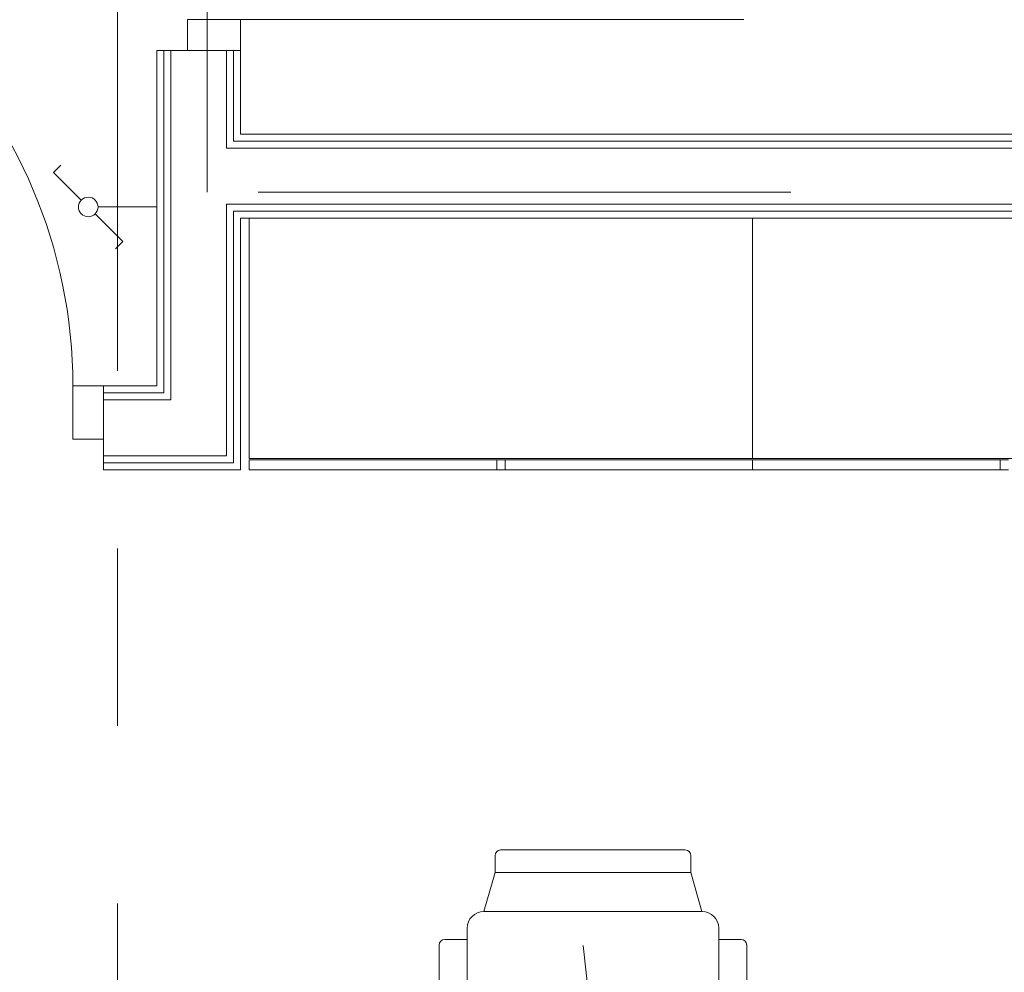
# Model space of a CAD drawing. Header units: centimetres. Extents: x -2424 to 1783, y 5 to 2907.
# Tile 63 of 94: x -30 to 146, y 1538 to 1709. Entities that reach past the tile are written whole.
import ezdxf

# ---------------------------------------------------------------- set-up
doc = ezdxf.new("R2010")
doc.units = ezdxf.units.CM
for name, pattern in [('Dash', [60, 30, -30]), ('Długa kreska', [142.875, 95.25, -47.625]), ('Oś', [222.25, 127, -31.75, 31.75, -31.75])]:
    doc.linetypes.add(name, pattern=pattern)
for name, color, linetype, lineweight in [('A-AREA-IDEN', 2, 'Continuous', 13), ('A-DETL', 90, 'Continuous', 9), ('A-DETL-GENF', 92, 'Continuous', 13), ('A-DETL-MEDM', 33, 'Continuous', 13), ('A-DOOR', 31, 'Continuous', 13), ('A-WALL', 113, 'Continuous', 13), ('A-WALL-FNSH', 113, 'Continuous', 13), ('E-ELEC-EQPM', 71, 'Continuous', 9), ('I-FURN', 30, 'Continuous', 9), ('S-GRID', 1, 'Continuous', 13)]:
    doc.layers.add(name, color=color, linetype=linetype, lineweight=lineweight)
doc.styles.add('Arial_10', font='arial.ttf', dxfattribs={"width": 0.85, "height": 23})

msp = doc.modelspace()

# ---------------------------------------------------------------- linework, layer by layer
at = {"layer": 'A-DETL', "color": 251, "linetype": 'Długa kreska', "lineweight": 9}
for p, q in [((3.38, 1678), (3.38, 2853.33)), ((536.38, 1678), (3.38, 1678))]:
    msp.add_line(p, q, dxfattribs=at)
at = {"layer": 'A-DETL', "color": 251, "linetype": 'Dash', "lineweight": 9}
msp.add_open_spline([(-555.62, 1472.57), (-478.91, 1472.57), (-476.08, 1472.57), (-439.12, 1472.57), (-439.12, 1435.62), (-439.12, 1432.79), (-439.12, 1329.11), (-439.12, 1326.28), (-439.12, 1289.33), (-402.17, 1289.33), (-399.34, 1289.33), (54.38, 1289.33), (347.2, 1289.33), (391.67, 1289.33), (418.55, 1316.21), (413.88, 1393.93), (413.88, 1663.13)], degree=3, knots=[0, 0, 0, 0, 1.274059, 2.1133, 2.95254, 4.521491, 5.717221, 7.286172, 8.125412, 8.964652, 14.361634, 22.556861, 31.207392, 35.311818, 37.065318, 41.276562, 41.276562, 41.276562, 41.276562], dxfattribs=at)
at = {"layer": 'A-DETL-GENF', "color": 251, "lineweight": 9}
for p, q in [((9.38, 1708.83), (-0.12, 1708.83)), ((-0.12, 1708.83), (-0.12, 1703.33)), ((9.38, 1703.33), (9.38, 1708.83)), ((-0.12, 1703.33), (9.38, 1703.33)), ((-20.62, 1643.33), (-15.12, 1643.33)), ((-20.62, 1633.83), (-20.62, 1643.33)), ((-15.12, 1643.33), (-15.12, 1633.83)), ((-15.12, 1633.83), (-20.62, 1633.83))]:
    msp.add_line(p, q, dxfattribs=at)
at = {"layer": 'A-DETL-MEDM', "color": 251, "lineweight": 9}
for p, q in [((-0.12, 1708.83), (9.38, 1708.83)), ((-0.12, 1703.33), (-0.12, 1708.83)), ((9.38, 1708.83), (9.38, 1703.33)), ((9.38, 1703.33), (-0.12, 1703.33)), ((-20.62, 1633.83), (-20.62, 1643.33)), ((-20.62, 1643.33), (-15.12, 1643.33)), ((-15.12, 1643.33), (-15.12, 1633.83)), ((-15.12, 1633.83), (-20.62, 1633.83))]:
    msp.add_line(p, q, dxfattribs=at)
at = {"layer": 'A-DOOR', "color": 251, "lineweight": 9}
msp.add_line((9.38, 1708.83), (99.38, 1708.83), dxfattribs=at)
msp.add_arc((-110.62, 1643.33), 90, 0, 90, dxfattribs=at)
at = {"layer": 'A-WALL', "color": 251, "lineweight": 9}
for p, q in [((-4.37, 1703.33), (-4.37, 1642.08)), ((-0.12, 1703.33), (-3.12, 1703.33)), ((-3.12, 1703.33), (-3.12, 1640.83)), ((6.88, 1703.33), (6.88, 1685.83)), ((8.13, 1703.33), (8.13, 1687.08)), ((8.13, 1687.08), (283.63, 1687.08)), ((6.88, 1685.83), (284.88, 1685.83)), ((6.88, 1675.83), (6.88, 1630.83)), ((6.88, 1675.83), (284.88, 1675.83)), ((8.13, 1674.58), (8.13, 1629.58)), ((8.13, 1674.58), (283.63, 1674.58)), ((-4.37, 1642.08), (-15.12, 1642.08)), ((-3.12, 1640.83), (-15.12, 1640.83)), ((-15.12, 1633.83), (-15.12, 1630.83)), ((6.88, 1630.83), (-15.12, 1630.83)), ((8.13, 1629.58), (-15.12, 1629.58))]:
    msp.add_line(p, q, dxfattribs=at)
at = {"layer": 'A-WALL-FNSH', "color": 251, "lineweight": 9}
for p, q in [((-3.12, 1703.33), (-5.62, 1703.33)), ((-5.62, 1703.33), (-5.62, 1643.33)), ((9.38, 1688.33), (9.38, 1703.33)), ((282.38, 1688.33), (9.38, 1688.33)), ((9.38, 1628.33), (9.38, 1673.33)), ((9.38, 1673.33), (282.38, 1673.33)), ((-5.62, 1643.33), (-15.12, 1643.33)), ((-15.12, 1630.83), (-15.12, 1628.33)), ((-15.12, 1628.33), (9.38, 1628.33))]:
    msp.add_line(p, q, dxfattribs=at)
at = {"layer": 'E-ELEC-EQPM', "color": 251, "lineweight": 9}
for p, q in [((-24.05, 1681.51), (-22.74, 1682.82)), ((-19.11, 1676.56), (-24.05, 1681.51)), ((-16.12, 1675.33), (-5.62, 1675.33)), ((-16.64, 1674.09), (-11.69, 1669.15)), ((-11.69, 1669.15), (-13, 1667.83))]:
    msp.add_line(p, q, dxfattribs=at)
msp.add_circle((-17.87, 1675.33), 1.75, dxfattribs=at)
at = {"layer": 'I-FURN', "color": 251, "lineweight": 9}
for p, q in [((100.94, 1673.33), (10.94, 1673.33)), ((10.94, 1673.33), (10.94, 1630.33)), ((10.94, 1630.33), (10.94, 1673.33)), ((10.94, 1673.33), (100.94, 1673.33)), ((190.94, 1673.33), (100.94, 1673.33)), ((100.94, 1673.33), (100.94, 1630.33)), ((100.94, 1630.33), (100.94, 1673.33)), ((100.94, 1673.33), (190.94, 1673.33)), ((100.94, 1630.33), (100.94, 1673.33)), ((100.94, 1673.33), (100.94, 1630.33)), ((10.94, 1630.33), (100.94, 1630.33)), ((100.94, 1630.33), (10.94, 1630.33)), ((10.94, 1630.13), (10.94, 1628.33)), ((55.19, 1630.13), (10.94, 1630.13)), ((10.94, 1630.13), (55.19, 1630.13)), ((10.94, 1628.33), (10.94, 1630.13)), ((10.94, 1630.13), (10.94, 1628.33)), ((55.19, 1630.13), (10.94, 1630.13)), ((10.94, 1630.13), (55.19, 1630.13)), ((10.94, 1628.33), (10.94, 1630.13)), ((10.94, 1630.13), (10.94, 1628.33)), ((55.19, 1630.13), (10.94, 1630.13)), ((10.94, 1630.13), (55.19, 1630.13)), ((10.94, 1628.33), (10.94, 1630.13)), ((56.69, 1630.13), (55.19, 1630.13)), ((55.19, 1630.13), (56.69, 1630.13)), ((56.69, 1630.13), (55.19, 1630.13)), ((55.19, 1630.13), (56.69, 1630.13)), ((55.19, 1628.33), (55.19, 1630.13)), ((55.19, 1630.13), (55.19, 1628.33)), ((100.94, 1630.13), (56.69, 1630.13)), ((56.69, 1630.13), (100.94, 1630.13)), ((100.94, 1630.13), (56.69, 1630.13)), ((56.69, 1630.13), (100.94, 1630.13)), ((100.94, 1630.13), (56.69, 1630.13)), ((56.69, 1630.13), (56.69, 1628.33)), ((56.69, 1628.33), (56.69, 1630.13)), ((56.69, 1630.13), (100.94, 1630.13)), ((100.94, 1630.33), (190.94, 1630.33)), ((190.94, 1630.33), (100.94, 1630.33)), ((100.94, 1630.13), (100.94, 1628.33)), ((145.19, 1630.13), (100.94, 1630.13)), ((100.94, 1630.13), (145.19, 1630.13)), ((100.94, 1628.33), (100.94, 1630.13)), ((100.94, 1630.13), (100.94, 1628.33)), ((145.19, 1630.13), (100.94, 1630.13)), ((100.94, 1630.13), (145.19, 1630.13)), ((100.94, 1628.33), (100.94, 1630.13)), ((100.94, 1630.13), (100.94, 1628.33)), ((145.19, 1630.13), (100.94, 1630.13)), ((100.94, 1630.13), (145.19, 1630.13)), ((100.94, 1628.33), (100.94, 1630.13)), ((100.94, 1628.33), (100.94, 1630.13)), ((100.94, 1630.13), (100.94, 1628.33)), ((100.94, 1628.33), (100.94, 1630.13)), ((100.94, 1630.13), (100.94, 1628.33)), ((100.94, 1628.33), (100.94, 1630.13)), ((100.94, 1630.13), (100.94, 1628.33)), ((146.69, 1630.13), (145.19, 1630.13)), ((145.19, 1630.13), (146.69, 1630.13)), ((146.69, 1630.13), (145.19, 1630.13)), ((145.19, 1630.13), (146.69, 1630.13)), ((145.19, 1628.33), (145.19, 1630.13)), ((145.19, 1630.13), (145.19, 1628.33)), ((10.94, 1628.33), (55.19, 1628.33)), ((55.19, 1628.33), (10.94, 1628.33)), ((10.94, 1628.33), (55.19, 1628.33)), ((55.19, 1628.33), (10.94, 1628.33)), ((10.94, 1628.33), (55.19, 1628.33)), ((55.19, 1628.33), (10.94, 1628.33)), ((55.19, 1628.33), (56.69, 1628.33)), ((56.69, 1628.33), (55.19, 1628.33)), ((55.19, 1628.33), (56.69, 1628.33)), ((56.69, 1628.33), (55.19, 1628.33)), ((56.69, 1628.33), (100.94, 1628.33)), ((100.94, 1628.33), (56.69, 1628.33)), ((56.69, 1628.33), (100.94, 1628.33)), ((100.94, 1628.33), (56.69, 1628.33)), ((56.69, 1628.33), (100.94, 1628.33)), ((100.94, 1628.33), (56.69, 1628.33)), ((100.94, 1628.33), (145.19, 1628.33)), ((145.19, 1628.33), (100.94, 1628.33)), ((100.94, 1628.33), (145.19, 1628.33)), ((145.19, 1628.33), (100.94, 1628.33)), ((100.94, 1628.33), (145.19, 1628.33)), ((145.19, 1628.33), (100.94, 1628.33)), ((145.19, 1628.33), (146.69, 1628.33)), ((146.69, 1628.33), (145.19, 1628.33)), ((145.19, 1628.33), (146.69, 1628.33)), ((146.69, 1628.33), (145.19, 1628.33)), ((88.88, 1560.33), (55.88, 1560.33)), ((54.88, 1556.33), (54.88, 1559.33)), ((89.88, 1559.33), (89.88, 1556.33)), ((52.88, 1549.33), (54.88, 1556.33)), ((89.88, 1556.33), (54.88, 1556.33)), ((89.88, 1556.33), (91.88, 1549.33)), ((91.88, 1549.33), (52.88, 1549.33)), ((49.88, 1546.33), (49.88, 1507.33)), ((94.88, 1507.33), (94.88, 1546.33)), ((49.88, 1544.33), (45.88, 1544.33)), ((94.88, 1544.33), (98.88, 1544.33)), ((44.88, 1543.33), (44.88, 1510.33)), ((72.38, 1526.83), (70.65, 1543.24)), ((99.88, 1510.33), (99.88, 1543.33))]:
    msp.add_line(p, q, dxfattribs=at)
for centre, radius, start, end in [((55.88, 1559.33), 1, 90, 180), ((88.88, 1559.33), 1, 0, 90), ((52.88, 1546.33), 3, 90, 180), ((91.88, 1546.33), 3, 0, 90), ((45.88, 1543.33), 1, 90, 180), ((98.88, 1543.33), 1, 0, 90)]:
    msp.add_arc(centre, radius, start, end, dxfattribs=at)
at = {"layer": 'S-GRID', "color": 251, "linetype": 'Oś', "lineweight": 9}
msp.add_line((-12.62, 2884.27), (-12.62, 27.13), dxfattribs=at)

# ---------------------------------------------------------------- texts
at = {"layer": 'A-AREA-IDEN', "color": 251, "lineweight": 9, "style": 'Arial_10', "width": 0.85}
msp.add_text('pielęgniarski', height=23, dxfattribs=at).set_placement((-197.98, 1561.09))

doc.saveas('drawing.dxf')
